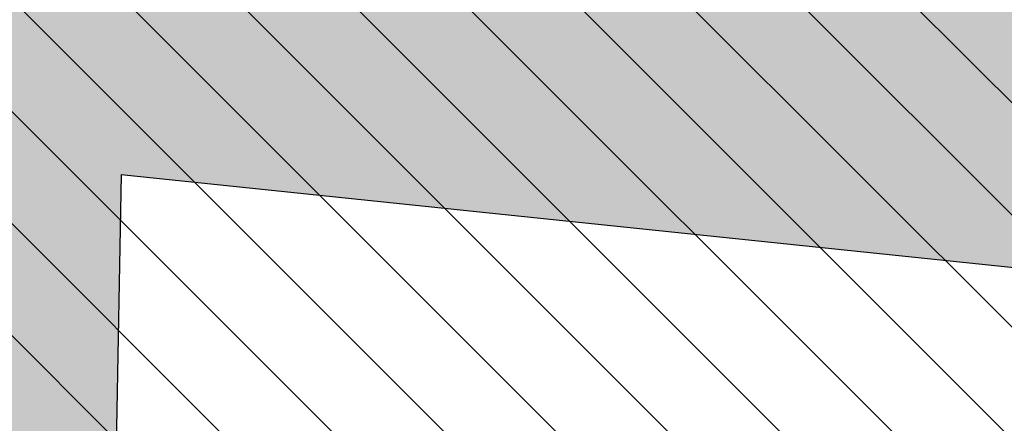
# Model space of a CAD drawing. Header units: millimetres. Extents: x -40276 to 214973, y -147941 to 35228.
# Tile 96 of 256: x -12891 to -11772, y 8409 to 8867. Entities that reach past the tile are written whole.
import ezdxf

# ---------------------------------------------------------------- set-up
doc = ezdxf.new("R2010")
doc.units = ezdxf.units.MM
doc.header["$MEASUREMENT"] = 0
for name, color, linetype in [('1._POHLED ZÁPADNÍ_2_0_plochy', 7, 'Continuous'), ('1._POHLED ZÁPADNÍ_2_Konstrukce - nosné', 7, 'Continuous'), ('1._POHLED ZÁPADNÍ_2_Výplně – Řezové', 7, 'Continuous')]:
    doc.layers.add(name, color=color, linetype=linetype)

msp = doc.modelspace()

# ---------------------------------------------------------------- hatches: boundary and pattern name
at = {"layer": '1._POHLED ZÁPADNÍ_2_0_plochy', "linetype": 'Continuous', "lineweight": 20, "true_color": 0xffaaaa}
h = msp.add_hatch(dxfattribs=at)
h.set_pattern_fill('Izolační_tvárnice_0002', color=21, style=0, pattern_type=2)
h.set_pattern_definition([(315, (-10360.18, 9405.31), (63.6396, 63.6396), [])])
h.paths.add_polyline_path([(-10906.3, 18690.2), (-10970.7, 9084.1), (-20311.4, 10009.9), (-20479.4, 269.7), (-242.3, 419.8), (-238.4, 17796)])
at = {"layer": '1._POHLED ZÁPADNÍ_2_Výplně – Řezové', "linetype": 'Continuous', "lineweight": 13}
for points in [[(-14635.1, 8902.2), (-12775.5, 8691.2), (-12718.1, 9218.1), (-14575.3, 9428.8)], [(-12775.5, 8691.2), (-10413.5, 8444.9), (-10358.6, 8972), (-12718.1, 9218.1)], [(-12775.5, 8691.2), (-13114.8, 8729.7), (-13131.2, 7806.3), (-12791.2, 7806.4)]]:
    msp.add_hatch(color=254, dxfattribs=at).paths.add_polyline_path(points)

# ---------------------------------------------------------------- linework, layer by layer
at = {"layer": '1._POHLED ZÁPADNÍ_2_Konstrukce - nosné', "color": 7, "linetype": 'Continuous', "lineweight": 25}
for q in [(-12829.7, 5611.6), (-10413.5, 8444.9)]:
    msp.add_line((-12775.5, 8691.2), q, dxfattribs=at)

doc.saveas('drawing.dxf')
